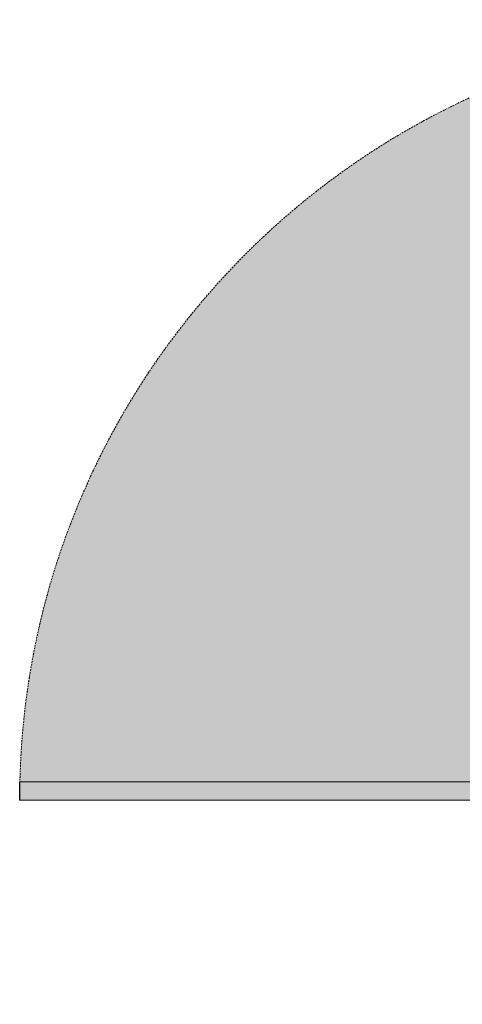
# Model space of a CAD drawing. Header units: millimetres. Extents: x 31882 to 271790, y -35693 to 24917.
# Tile 204 of 256: x 92113 to 92544, y 12285 to 13243. Entities that reach past the tile are written whole.
import ezdxf

# ---------------------------------------------------------------- set-up
doc = ezdxf.new("R2010")
doc.units = ezdxf.units.MM
doc.header["$MEASUREMENT"] = 0
doc.linetypes.add('( Dashed )', pattern=[0.75, 0.5, -0.25])
for name, color, linetype, lineweight in [('00 Structural', 2, 'Continuous', 25), ('02_Elevation 00', 8, 'Continuous', 9), ('Grey', 8, 'Continuous', 9)]:
    doc.layers.add(name, color=color, linetype=linetype, lineweight=lineweight)

# ---------------------------------------------------------------- blocks, each defined once
blk = doc.blocks.new('hbauiarhg')
at = {"transparency": 33554687}
h = blk.add_hatch(color=208, dxfattribs=at)
h.dxf.hatch_style = 1
h.paths.add_polyline_path([(973.128, 1344.165), (974.128, 1344.165), (974.128, 1302.081), (973.128, 1302.081)])
at = {"layer": '02_Elevation 00', "ltscale": 25}
blk.add_lwpolyline([(973.128, 1344.165), (974.128, 1344.165), (974.128, 1302.081), (973.128, 1302.081)], close=True, dxfattribs=at)
at = {"layer": 'Grey', "linetype": '( Dashed )', "ltscale": 0.2}
blk.add_arc((974.128, 1344.165), 42.083, 180, 270, dxfattribs=at)
blk = doc.blocks.new('cut elements')
at = {"layer": 'Grey', "xscale": 0.7031476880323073, "yscale": 0.7031476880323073, "zscale": 0.7031476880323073, "rotation": 180}
blk.add_blockref('hbauiarhg', (992.733, 660.779), dxfattribs=at)
blk = doc.blocks.new('r4ttwt')
at = {"layer": '00 Structural', "rotation": 90}
blk.add_blockref('cut elements', (1718777.026, -79160.945), dxfattribs=at)

msp = doc.modelspace()

# ---------------------------------------------------------------- hatches: boundary and pattern name
at = {"ltscale": 0.25}
h = msp.add_hatch(color=209, dxfattribs=at)
h.dxf.hatch_style = 1
h.paths.add_polyline_path([(93694.87, 13585.81), (92934.46, 14886.8), (92933.69, 13235.06), (92864.5, 13235.06, 0.40727), (92113.1, 12501.32), (92864.5, 12501.32), (92864.5, 12483.46), (92933.33, 12483.46), (92934.46, 12284.82)])

# ---------------------------------------------------------------- block references
at = {"xscale": 25.4, "yscale": 25.4, "zscale": 25.4}
msp.add_blockref('r4ttwt', (-43571294.91, 2015353.93), dxfattribs=at)
at = {"layer": '00 Structural', "xscale": 25.4, "yscale": 25.4, "zscale": 25.4, "rotation": 90}
msp.add_blockref('cut elements', (85641.56, 4665.92), dxfattribs=at)
msp.add_blockref('cut elements', (85641.56, 4665.92), dxfattribs=at)

doc.saveas('drawing.dxf')
